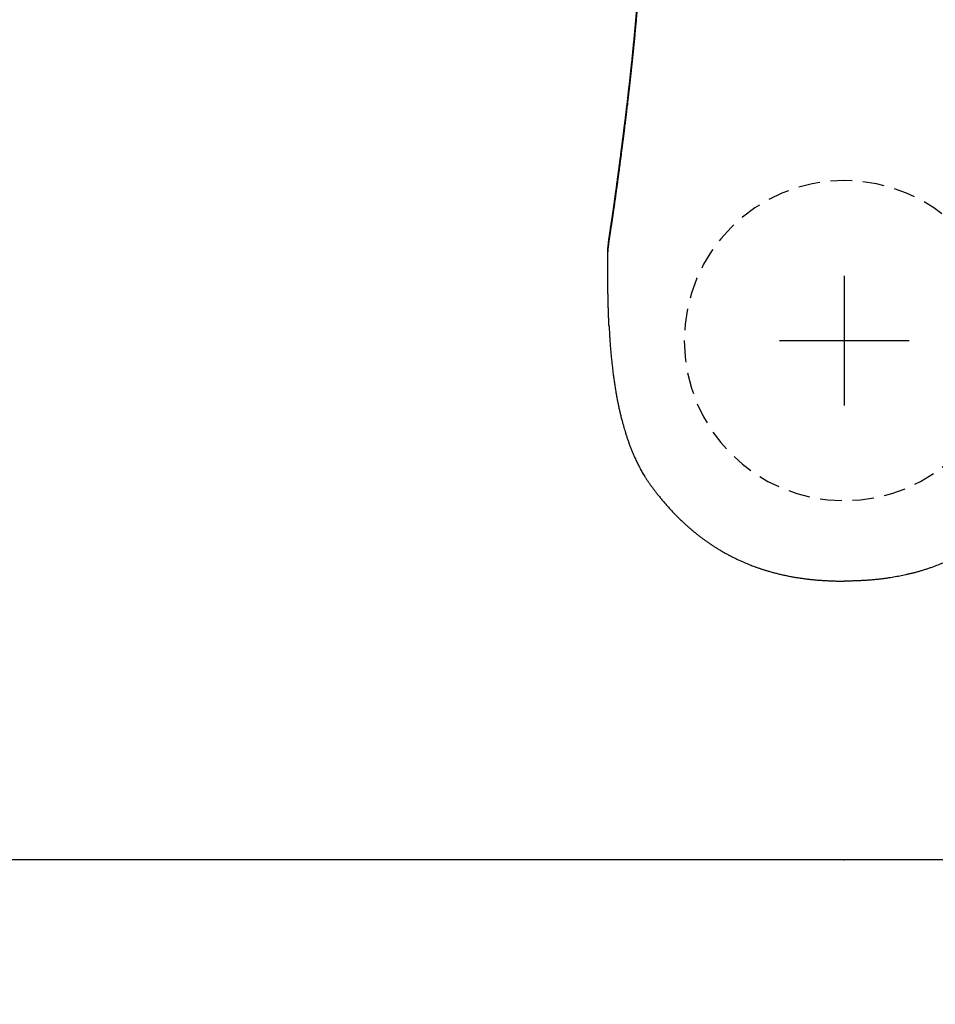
# Model space of a CAD drawing. Header units: millimetres. Extents: x 6161 to 8965, y -9035 to -5431.
# Tile 178 of 256: x 6724 to 6735, y -6560 to -6549. Entities that reach past the tile are written whole.
import ezdxf

# ---------------------------------------------------------------- set-up
doc = ezdxf.new("R2010")
doc.units = ezdxf.units.MM
doc.linetypes.add('HIDDEN', pattern=[0.375, 0.25, -0.125])
doc.layers.add('Wyposazenie Wew - Urzadzenia Sanitarne', color=6, linetype='Continuous')
doc.layers.add('Ściany', color=7, linetype='Continuous')

# ---------------------------------------------------------------- blocks, each defined once
blk = doc.blocks.new('ORAS_ELECTRA')
blk.add_line((-2.733, -1.026), (-2.733, -1.025))
for points in [[(0, -0.75), (0, 0.75)], [(-0.75, 0), (0.75, 0)]]:
    blk.add_lwpolyline(points)
at = {"color": 9, "linetype": 'HIDDEN', "true_color": 0xb8b8b8}
blk.add_circle((0, 0), 1.85, dxfattribs=at)
for points, knots in [([(-2.718, -0.167), (-2.717, -0.147), (-2.715, -0.106), (-2.712, -0.047), (-2.708, 0.012), (-2.704, 0.068), (-2.699, 0.124), (-2.694, 0.181), (-2.688, 0.237), (-2.682, 0.291), (-2.676, 0.344), (-2.67, 0.395), (-2.663, 0.447), (-2.655, 0.498), (-2.647, 0.549), (-2.639, 0.597), (-2.631, 0.642), (-2.623, 0.685), (-2.615, 0.727), (-2.606, 0.77), (-2.596, 0.812), (-2.586, 0.857), (-2.574, 0.904), (-2.563, 0.948), (-2.552, 0.986), (-2.543, 1.018), (-2.532, 1.053), (-2.521, 1.09), (-2.508, 1.129), (-2.495, 1.167), (-2.481, 1.206), (-2.466, 1.244), (-2.451, 1.282), (-2.436, 1.319), (-2.421, 1.351), (-2.408, 1.38), (-2.397, 1.404), (-2.385, 1.428), (-2.373, 1.452), (-2.36, 1.476), (-2.347, 1.499), (-2.334, 1.523), (-2.32, 1.546), (-2.305, 1.571), (-2.289, 1.597), (-2.27, 1.625), (-2.251, 1.652), (-2.232, 1.679), (-2.212, 1.705), (-2.192, 1.732), (-2.172, 1.758), (-2.149, 1.788), (-2.122, 1.82), (-2.093, 1.856), (-2.063, 1.891), (-2.032, 1.926), (-2.001, 1.96), (-1.969, 1.993), (-1.938, 2.025), (-1.907, 2.056), (-1.875, 2.087), (-1.845, 2.115), (-1.817, 2.14), (-1.791, 2.163), (-1.764, 2.186), (-1.737, 2.208), (-1.71, 2.23), (-1.683, 2.252), (-1.655, 2.273), (-1.627, 2.294), (-1.599, 2.314), (-1.571, 2.333), (-1.543, 2.353), (-1.515, 2.372), (-1.486, 2.39), (-1.455, 2.409), (-1.422, 2.429), (-1.387, 2.449), (-1.351, 2.469), (-1.316, 2.488), (-1.279, 2.506), (-1.243, 2.524), (-1.206, 2.541), (-1.171, 2.557), (-1.139, 2.571), (-1.108, 2.583), (-1.078, 2.595), (-1.047, 2.607), (-1.014, 2.619), (-0.981, 2.631), (-0.948, 2.642), (-0.914, 2.652), (-0.877, 2.663), (-0.838, 2.675), (-0.795, 2.686), (-0.752, 2.697), (-0.709, 2.707), (-0.667, 2.716), (-0.625, 2.724), (-0.583, 2.732), (-0.541, 2.739), (-0.498, 2.745), (-0.456, 2.751), (-0.413, 2.756), (-0.369, 2.761), (-0.324, 2.765), (-0.278, 2.769), (-0.232, 2.772), (-0.186, 2.774), (-0.139, 2.776), (-0.093, 2.778), (-0.046, 2.778), (-0.015, 2.778), (0, 2.779)], [0, 0, 0, 0, 0.013173, 0.026968, 0.039452, 0.051937, 0.064422, 0.076914, 0.089407, 0.101899, 0.113285, 0.124672, 0.136058, 0.147455, 0.158851, 0.170247, 0.179829, 0.189411, 0.198992, 0.208583, 0.218175, 0.227766, 0.23898, 0.250194, 0.257677, 0.26516, 0.272643, 0.281669, 0.290696, 0.299723, 0.308767, 0.317812, 0.326856, 0.335668, 0.34448, 0.350363, 0.356246, 0.362128, 0.368095, 0.374062, 0.380028, 0.386007, 0.391986, 0.397965, 0.405267, 0.412569, 0.419883, 0.427198, 0.434531, 0.441864, 0.4492, 0.456536, 0.466738, 0.476941, 0.487144, 0.497369, 0.507594, 0.517819, 0.527563, 0.537306, 0.54706, 0.556814, 0.564498, 0.572181, 0.57987, 0.587559, 0.595265, 0.602971, 0.610683, 0.618395, 0.625946, 0.633498, 0.64105, 0.648615, 0.656181, 0.663746, 0.672684, 0.681623, 0.690563, 0.699501, 0.708481, 0.717462, 0.726443, 0.735423, 0.742659, 0.749896, 0.757138, 0.764379, 0.772158, 0.779938, 0.787719, 0.795499, 0.803277, 0.813049, 0.822822, 0.832595, 0.842367, 0.851817, 0.861268, 0.870718, 0.880168, 0.889651, 0.899134, 0.908618, 0.918101, 0.928321, 0.938541, 0.948768, 0.958996, 0.969244, 0.979492, 0.989746, 1, 1, 1, 1]), ([(2.669, 0.402), (2.667, 0.417), (2.663, 0.446), (2.657, 0.486), (2.651, 0.524), (2.645, 0.562), (2.638, 0.601), (2.631, 0.643), (2.623, 0.686), (2.614, 0.73), (2.605, 0.773), (2.596, 0.816), (2.585, 0.859), (2.575, 0.901), (2.564, 0.943), (2.552, 0.985), (2.54, 1.027), (2.528, 1.068), (2.515, 1.109), (2.501, 1.15), (2.488, 1.187), (2.475, 1.221), (2.464, 1.251), (2.452, 1.281), (2.439, 1.31), (2.426, 1.34), (2.413, 1.369), (2.399, 1.399), (2.384, 1.429), (2.368, 1.461), (2.353, 1.49), (2.339, 1.515), (2.326, 1.536), (2.312, 1.559), (2.297, 1.584), (2.28, 1.61), (2.262, 1.636), (2.242, 1.664), (2.22, 1.695), (2.195, 1.729), (2.17, 1.761), (2.146, 1.791), (2.122, 1.82), (2.099, 1.849), (2.074, 1.877), (2.05, 1.906), (2.024, 1.935), (1.996, 1.965), (1.966, 1.996), (1.936, 2.027), (1.905, 2.058), (1.874, 2.087), (1.844, 2.115), (1.816, 2.141), (1.789, 2.165), (1.761, 2.189), (1.733, 2.212), (1.705, 2.235), (1.676, 2.257), (1.647, 2.279), (1.617, 2.301), (1.585, 2.324), (1.551, 2.348), (1.516, 2.37), (1.482, 2.393), (1.447, 2.414), (1.411, 2.435), (1.375, 2.456), (1.342, 2.474), (1.311, 2.49), (1.283, 2.504), (1.255, 2.518), (1.226, 2.532), (1.198, 2.545), (1.169, 2.558), (1.139, 2.57), (1.11, 2.583), (1.08, 2.594), (1.047, 2.607), (1.011, 2.62), (0.972, 2.634), (0.933, 2.646), (0.894, 2.659), (0.854, 2.67), (0.816, 2.681), (0.78, 2.69), (0.745, 2.698), (0.71, 2.706), (0.676, 2.714), (0.641, 2.721), (0.606, 2.727), (0.57, 2.734), (0.533, 2.74), (0.494, 2.746), (0.453, 2.751), (0.412, 2.756), (0.369, 2.761), (0.324, 2.765), (0.278, 2.769), (0.232, 2.772), (0.186, 2.774), (0.139, 2.776), (0.093, 2.778), (0.046, 2.778), (0.015, 2.778), (0, 2.779)], [0, 0, 0, 0, 0.011884, 0.021541, 0.031198, 0.040858, 0.050517, 0.061658, 0.072798, 0.083938, 0.09509, 0.106242, 0.117393, 0.128399, 0.139405, 0.150419, 0.161432, 0.172305, 0.183178, 0.19406, 0.204942, 0.213072, 0.221203, 0.229333, 0.237463, 0.245619, 0.253775, 0.261931, 0.270086, 0.279443, 0.288799, 0.295047, 0.301296, 0.307544, 0.315447, 0.323352, 0.331258, 0.339161, 0.34974, 0.36032, 0.370899, 0.380327, 0.389756, 0.399185, 0.408626, 0.418068, 0.427509, 0.43839, 0.449271, 0.460152, 0.471056, 0.481961, 0.492865, 0.502019, 0.511174, 0.520329, 0.529483, 0.538667, 0.547851, 0.557036, 0.566219, 0.5766, 0.586982, 0.597364, 0.607745, 0.618173, 0.628604, 0.639034, 0.649463, 0.65742, 0.665378, 0.673335, 0.681305, 0.689275, 0.697245, 0.705338, 0.713432, 0.721531, 0.729629, 0.740047, 0.750464, 0.760882, 0.771325, 0.781768, 0.792212, 0.801205, 0.8102, 0.819195, 0.828189, 0.837207, 0.846227, 0.855246, 0.864265, 0.874765, 0.885266, 0.895775, 0.906283, 0.917982, 0.929681, 0.941381, 0.953079, 0.964809, 0.97654, 0.98827, 1, 1, 1, 1]), ([(-2.718, -0.167), (-2.718, -0.167), (-2.718, -0.167), (-2.718, -0.168), (-2.718, -0.17), (-2.718, -0.172), (-2.719, -0.173), (-2.719, -0.175), (-2.719, -0.177), (-2.719, -0.178), (-2.719, -0.179), (-2.719, -0.181), (-2.719, -0.182), (-2.719, -0.184), (-2.719, -0.185), (-2.719, -0.186), (-2.719, -0.188), (-2.719, -0.19), (-2.719, -0.192), (-2.719, -0.194), (-2.72, -0.196), (-2.72, -0.197), (-2.72, -0.199), (-2.72, -0.2), (-2.72, -0.202), (-2.72, -0.203), (-2.72, -0.205), (-2.72, -0.207), (-2.72, -0.209), (-2.72, -0.212), (-2.72, -0.214), (-2.72, -0.215), (-2.721, -0.217), (-2.721, -0.218), (-2.721, -0.22), (-2.721, -0.221), (-2.721, -0.222), (-2.721, -0.224), (-2.721, -0.226), (-2.721, -0.228), (-2.721, -0.231), (-2.721, -0.233), (-2.721, -0.235), (-2.721, -0.236), (-2.721, -0.237), (-2.721, -0.238), (-2.721, -0.239), (-2.722, -0.241), (-2.722, -0.242), (-2.722, -0.243), (-2.722, -0.244), (-2.722, -0.246), (-2.722, -0.248), (-2.722, -0.249), (-2.722, -0.251), (-2.722, -0.253), (-2.722, -0.255), (-2.722, -0.256), (-2.722, -0.257), (-2.722, -0.259), (-2.722, -0.26), (-2.722, -0.262), (-2.722, -0.263), (-2.723, -0.265), (-2.723, -0.267), (-2.723, -0.269), (-2.723, -0.271), (-2.723, -0.273), (-2.723, -0.275), (-2.723, -0.276), (-2.723, -0.277), (-2.723, -0.279), (-2.723, -0.28), (-2.723, -0.282), (-2.723, -0.284), (-2.723, -0.286), (-2.723, -0.289), (-2.724, -0.291), (-2.724, -0.293), (-2.724, -0.295), (-2.724, -0.296), (-2.724, -0.298), (-2.724, -0.299), (-2.724, -0.3), (-2.724, -0.302), (-2.724, -0.303), (-2.724, -0.305), (-2.724, -0.307), (-2.724, -0.309), (-2.724, -0.311), (-2.724, -0.313), (-2.724, -0.314), (-2.724, -0.315), (-2.724, -0.317), (-2.724, -0.318), (-2.725, -0.319), (-2.725, -0.32), (-2.725, -0.322), (-2.725, -0.324), (-2.725, -0.326), (-2.725, -0.328), (-2.725, -0.33), (-2.725, -0.332), (-2.725, -0.334), (-2.725, -0.336), (-2.725, -0.338), (-2.725, -0.339), (-2.725, -0.341), (-2.725, -0.342), (-2.725, -0.344), (-2.725, -0.346), (-2.726, -0.348), (-2.726, -0.351), (-2.726, -0.353), (-2.726, -0.355), (-2.726, -0.357), (-2.726, -0.358), (-2.726, -0.359), (-2.726, -0.36), (-2.726, -0.362), (-2.726, -0.363), (-2.726, -0.365), (-2.726, -0.366), (-2.726, -0.368), (-2.726, -0.37), (-2.726, -0.372), (-2.726, -0.374), (-2.726, -0.376), (-2.726, -0.378), (-2.727, -0.38), (-2.727, -0.381), (-2.727, -0.383), (-2.727, -0.384), (-2.727, -0.385), (-2.727, -0.386), (-2.727, -0.388), (-2.727, -0.389), (-2.727, -0.391), (-2.727, -0.393), (-2.727, -0.395), (-2.727, -0.398), (-2.727, -0.4), (-2.727, -0.402), (-2.727, -0.404), (-2.727, -0.405), (-2.727, -0.407), (-2.727, -0.41), (-2.727, -0.412), (-2.728, -0.414), (-2.728, -0.416), (-2.728, -0.418), (-2.728, -0.42), (-2.728, -0.422), (-2.728, -0.423), (-2.728, -0.424), (-2.728, -0.425), (-2.728, -0.427), (-2.728, -0.428), (-2.728, -0.429), (-2.728, -0.43), (-2.728, -0.432), (-2.728, -0.433), (-2.728, -0.435), (-2.728, -0.437), (-2.728, -0.439), (-2.728, -0.441), (-2.728, -0.443), (-2.728, -0.445), (-2.728, -0.447), (-2.728, -0.448), (-2.728, -0.449), (-2.728, -0.45), (-2.729, -0.451), (-2.729, -0.452), (-2.729, -0.453), (-2.729, -0.454), (-2.729, -0.455), (-2.729, -0.457), (-2.729, -0.458), (-2.729, -0.46), (-2.729, -0.463), (-2.729, -0.465), (-2.729, -0.467), (-2.729, -0.469), (-2.729, -0.471), (-2.729, -0.473), (-2.729, -0.474), (-2.729, -0.476), (-2.729, -0.477), (-2.729, -0.479), (-2.729, -0.48), (-2.729, -0.482), (-2.729, -0.485), (-2.729, -0.487), (-2.729, -0.489), (-2.729, -0.492), (-2.73, -0.494), (-2.73, -0.496), (-2.73, -0.498), (-2.73, -0.5), (-2.73, -0.501), (-2.73, -0.503), (-2.73, -0.504), (-2.73, -0.506), (-2.73, -0.508), (-2.73, -0.51), (-2.73, -0.512), (-2.73, -0.514), (-2.73, -0.517), (-2.73, -0.519), (-2.73, -0.521), (-2.73, -0.523), (-2.73, -0.525), (-2.73, -0.527), (-2.73, -0.529), (-2.73, -0.531), (-2.73, -0.533), (-2.73, -0.536), (-2.73, -0.538), (-2.73, -0.54), (-2.731, -0.543), (-2.731, -0.545), (-2.731, -0.547), (-2.731, -0.549), (-2.731, -0.551), (-2.731, -0.553), (-2.731, -0.555), (-2.731, -0.557), (-2.731, -0.559), (-2.731, -0.562), (-2.731, -0.565), (-2.731, -0.568), (-2.731, -0.57), (-2.731, -0.572), (-2.731, -0.574), (-2.731, -0.576), (-2.731, -0.578), (-2.731, -0.579), (-2.731, -0.581), (-2.731, -0.582), (-2.731, -0.583), (-2.731, -0.584), (-2.731, -0.586), (-2.731, -0.588), (-2.731, -0.59), (-2.731, -0.592), (-2.731, -0.594), (-2.731, -0.596), (-2.731, -0.598), (-2.732, -0.6), (-2.732, -0.602), (-2.732, -0.603), (-2.732, -0.604), (-2.732, -0.606), (-2.732, -0.607), (-2.732, -0.609), (-2.732, -0.611), (-2.732, -0.613), (-2.732, -0.615), (-2.732, -0.618), (-2.732, -0.62), (-2.732, -0.623), (-2.732, -0.625), (-2.732, -0.626), (-2.732, -0.627), (-2.732, -0.629), (-2.732, -0.63), (-2.732, -0.631), (-2.732, -0.633), (-2.732, -0.635), (-2.732, -0.637), (-2.732, -0.639), (-2.732, -0.641), (-2.732, -0.643), (-2.732, -0.645), (-2.732, -0.648), (-2.732, -0.651), (-2.732, -0.653), (-2.732, -0.655), (-2.732, -0.658), (-2.732, -0.66), (-2.732, -0.662), (-2.732, -0.663), (-2.732, -0.665), (-2.732, -0.666), (-2.732, -0.667), (-2.732, -0.669), (-2.732, -0.671), (-2.732, -0.673), (-2.732, -0.676), (-2.733, -0.678), (-2.733, -0.681), (-2.733, -0.683), (-2.733, -0.685), (-2.733, -0.686), (-2.733, -0.688), (-2.733, -0.689), (-2.733, -0.69), (-2.733, -0.691), (-2.733, -0.693), (-2.733, -0.695), (-2.733, -0.697), (-2.733, -0.699), (-2.733, -0.702), (-2.733, -0.705), (-2.733, -0.707), (-2.733, -0.71), (-2.733, -0.713), (-2.733, -0.715), (-2.733, -0.718), (-2.733, -0.719), (-2.733, -0.721), (-2.733, -0.723), (-2.733, -0.725), (-2.733, -0.727), (-2.733, -0.729), (-2.733, -0.731), (-2.733, -0.734), (-2.733, -0.736), (-2.733, -0.739), (-2.733, -0.742), (-2.733, -0.745), (-2.733, -0.747), (-2.733, -0.75), (-2.733, -0.752), (-2.733, -0.754), (-2.733, -0.755), (-2.733, -0.757), (-2.733, -0.759), (-2.733, -0.76), (-2.733, -0.762), (-2.733, -0.764), (-2.733, -0.766), (-2.733, -0.769), (-2.733, -0.771), (-2.733, -0.774), (-2.733, -0.777), (-2.733, -0.78), (-2.733, -0.782), (-2.733, -0.784), (-2.733, -0.786), (-2.733, -0.788), (-2.733, -0.79), (-2.733, -0.791), (-2.733, -0.793), (-2.733, -0.794), (-2.733, -0.796), (-2.733, -0.799), (-2.733, -0.801), (-2.733, -0.804), (-2.733, -0.808), (-2.733, -0.811), (-2.733, -0.814), (-2.733, -0.816), (-2.733, -0.819), (-2.733, -0.821), (-2.733, -0.823), (-2.733, -0.824), (-2.733, -0.826), (-2.733, -0.828), (-2.733, -0.83), (-2.733, -0.833), (-2.733, -0.835), (-2.733, -0.838), (-2.733, -0.841), (-2.733, -0.844), (-2.733, -0.847), (-2.733, -0.85), (-2.733, -0.852), (-2.733, -0.855), (-2.733, -0.857), (-2.733, -0.86), (-2.733, -0.863), (-2.733, -0.865), (-2.733, -0.868), (-2.733, -0.872), (-2.733, -0.875), (-2.733, -0.879), (-2.733, -0.883), (-2.733, -0.886), (-2.733, -0.889), (-2.733, -0.892), (-2.733, -0.894), (-2.733, -0.897), (-2.733, -0.899), (-2.733, -0.901), (-2.733, -0.903), (-2.733, -0.905), (-2.733, -0.908), (-2.733, -0.911), (-2.733, -0.914), (-2.733, -0.917), (-2.733, -0.92), (-2.733, -0.924), (-2.733, -0.927), (-2.733, -0.929), (-2.733, -0.932), (-2.733, -0.933), (-2.733, -0.935), (-2.733, -0.937), (-2.733, -0.939), (-2.733, -0.941), (-2.733, -0.943), (-2.733, -0.945), (-2.733, -0.947), (-2.733, -0.95), (-2.733, -0.954), (-2.733, -0.959), (-2.733, -0.965), (-2.733, -0.97), (-2.733, -0.974), (-2.733, -0.978), (-2.733, -0.981), (-2.733, -0.984), (-2.733, -0.987), (-2.733, -0.99), (-2.733, -0.992), (-2.733, -0.996), (-2.733, -1), (-2.733, -1.004), (-2.733, -1.008), (-2.733, -1.012), (-2.733, -1.016), (-2.733, -1.019), (-2.733, -1.022), (-2.733, -1.024), (-2.733, -1.025)], [0, 0, 0, 0, 0.000152, 0.001738, 0.003576, 0.005666, 0.007918, 0.00995, 0.011718, 0.013224, 0.015073, 0.016792, 0.018381, 0.019883, 0.021398, 0.023208, 0.025315, 0.027713, 0.030083, 0.032236, 0.034497, 0.036532, 0.038367, 0.040001, 0.041569, 0.043442, 0.045661, 0.048226, 0.05092, 0.053547, 0.056073, 0.058129, 0.059941, 0.061508, 0.062923, 0.064514, 0.066308, 0.068307, 0.070736, 0.073389, 0.076249, 0.078895, 0.081142, 0.082711, 0.084022, 0.085305, 0.086622, 0.087973, 0.089358, 0.090788, 0.092416, 0.094242, 0.096266, 0.098439, 0.100952, 0.103103, 0.104892, 0.106433, 0.107972, 0.109489, 0.111017, 0.112811, 0.115009, 0.117311, 0.119904, 0.122388, 0.124644, 0.126679, 0.128538, 0.130228, 0.13175, 0.133343, 0.135164, 0.137275, 0.139677, 0.1423, 0.144999, 0.147776, 0.150272, 0.152407, 0.154212, 0.155774, 0.157369, 0.159006, 0.160692, 0.162616, 0.164861, 0.167089, 0.169508, 0.171747, 0.17374, 0.175484, 0.176999, 0.178446, 0.179868, 0.181329, 0.182788, 0.184495, 0.186511, 0.188837, 0.191423, 0.194109, 0.196725, 0.199178, 0.201343, 0.20322, 0.204818, 0.206658, 0.20859, 0.210615, 0.212878, 0.215501, 0.218487, 0.221519, 0.224132, 0.225888, 0.227404, 0.228872, 0.230338, 0.231826, 0.233338, 0.235075, 0.23708, 0.239351, 0.241808, 0.244292, 0.246771, 0.249173, 0.25136, 0.253272, 0.25491, 0.256375, 0.257859, 0.259367, 0.2609, 0.262551, 0.264461, 0.266631, 0.269061, 0.271515, 0.274401, 0.276915, 0.279135, 0.281384, 0.283507, 0.285739, 0.288394, 0.291471, 0.293613, 0.295927, 0.298407, 0.300749, 0.302771, 0.304473, 0.305854, 0.306991, 0.308408, 0.309834, 0.311271, 0.312717, 0.314335, 0.316156, 0.318315, 0.320809, 0.323423, 0.325999, 0.328474, 0.330699, 0.332623, 0.334245, 0.335452, 0.336602, 0.337749, 0.338892, 0.340032, 0.341168, 0.342344, 0.343812, 0.345852, 0.34831, 0.351141, 0.353866, 0.35647, 0.358824, 0.360953, 0.362985, 0.36476, 0.36644, 0.368164, 0.369931, 0.371892, 0.374145, 0.37672, 0.379603, 0.382414, 0.384977, 0.387677, 0.390132, 0.392429, 0.394572, 0.396302, 0.398103, 0.399976, 0.401971, 0.404214, 0.406663, 0.409347, 0.411955, 0.414337, 0.417242, 0.419852, 0.422308, 0.424631, 0.427032, 0.429568, 0.431702, 0.434105, 0.436783, 0.439698, 0.442463, 0.444979, 0.447674, 0.450156, 0.452488, 0.454694, 0.456947, 0.459238, 0.461684, 0.464524, 0.467778, 0.471245, 0.474425, 0.477309, 0.479887, 0.482153, 0.484091, 0.485962, 0.487835, 0.489709, 0.490801, 0.492111, 0.493684, 0.495522, 0.497624, 0.499948, 0.502219, 0.505177, 0.507911, 0.510295, 0.512314, 0.514088, 0.515695, 0.517301, 0.518908, 0.520514, 0.522268, 0.52435, 0.526855, 0.529767, 0.532845, 0.536016, 0.53857, 0.540789, 0.542671, 0.544217, 0.545506, 0.54678, 0.548781, 0.550785, 0.552842, 0.554821, 0.55703, 0.559468, 0.562132, 0.565022, 0.568099, 0.57101, 0.573675, 0.576681, 0.579354, 0.581706, 0.583881, 0.586064, 0.587479, 0.588898, 0.590496, 0.592482, 0.594855, 0.597562, 0.600409, 0.603231, 0.606004, 0.608531, 0.610685, 0.612468, 0.613931, 0.615355, 0.616779, 0.618203, 0.620197, 0.622313, 0.624701, 0.627364, 0.630321, 0.633519, 0.63696, 0.640262, 0.64334, 0.646223, 0.648774, 0.650988, 0.653006, 0.655025, 0.657009, 0.659013, 0.66131, 0.663994, 0.667097, 0.670392, 0.673855, 0.677326, 0.680484, 0.683321, 0.685883, 0.688201, 0.690295, 0.692341, 0.694388, 0.696436, 0.698119, 0.700073, 0.702308, 0.704817, 0.707451, 0.710901, 0.714438, 0.717759, 0.72074, 0.723401, 0.725836, 0.728058, 0.72988, 0.731699, 0.733519, 0.73534, 0.73725, 0.739483, 0.742053, 0.74491, 0.748646, 0.752514, 0.75627, 0.759686, 0.762766, 0.765285, 0.767546, 0.76965, 0.771754, 0.773859, 0.775944, 0.778284, 0.780953, 0.783932, 0.787179, 0.790621, 0.794136, 0.797494, 0.800688, 0.803605, 0.80617, 0.80928, 0.812308, 0.815316, 0.818495, 0.822006, 0.825794, 0.829925, 0.834183, 0.83844, 0.842028, 0.845441, 0.848651, 0.85162, 0.854326, 0.856865, 0.859258, 0.861652, 0.864136, 0.866968, 0.870163, 0.873647, 0.877387, 0.881303, 0.885215, 0.889085, 0.891812, 0.89417, 0.896169, 0.898033, 0.899843, 0.902176, 0.904456, 0.906824, 0.909292, 0.911918, 0.914947, 0.91839, 0.924927, 0.931475, 0.938007, 0.942595, 0.946774, 0.950576, 0.954148, 0.956956, 0.95978, 0.96287, 0.966308, 0.970981, 0.975853, 0.980762, 0.98567, 0.989526, 0.993381, 0.996961, 1, 1, 1, 1]), ([(-2.733, -1.026), (-2.733, -1.026), (-2.733, -1.03), (-2.733, -1.037), (-2.732, -1.047), (-2.732, -1.058), (-2.731, -1.069), (-2.73, -1.08), (-2.729, -1.09), (-2.728, -1.099), (-2.727, -1.108), (-2.726, -1.117), (-2.725, -1.127), (-2.724, -1.135), (-2.723, -1.144), (-2.722, -1.153), (-2.721, -1.162), (-2.72, -1.17), (-2.718, -1.179), (-2.717, -1.187), (-2.716, -1.196), (-2.715, -1.204), (-2.714, -1.212), (-2.712, -1.221), (-2.711, -1.229), (-2.71, -1.237), (-2.709, -1.246), (-2.707, -1.254), (-2.706, -1.263), (-2.705, -1.271), (-2.704, -1.28), (-2.702, -1.288), (-2.701, -1.297), (-2.7, -1.306), (-2.698, -1.315), (-2.697, -1.324), (-2.695, -1.333), (-2.694, -1.342), (-2.693, -1.351), (-2.691, -1.36), (-2.69, -1.37), (-2.688, -1.379), (-2.687, -1.388), (-2.686, -1.398), (-2.684, -1.408), (-2.683, -1.417), (-2.681, -1.427), (-2.68, -1.437), (-2.678, -1.447), (-2.677, -1.457), (-2.675, -1.467), (-2.674, -1.477), (-2.672, -1.488), (-2.671, -1.498), (-2.669, -1.509), (-2.668, -1.519), (-2.666, -1.53), (-2.665, -1.541), (-2.663, -1.551), (-2.662, -1.562), (-2.66, -1.573), (-2.659, -1.584), (-2.657, -1.595), (-2.655, -1.606), (-2.654, -1.618), (-2.652, -1.629), (-2.651, -1.641), (-2.649, -1.652), (-2.647, -1.664), (-2.646, -1.676), (-2.644, -1.688), (-2.643, -1.7), (-2.641, -1.712), (-2.639, -1.724), (-2.638, -1.736), (-2.636, -1.748), (-2.634, -1.761), (-2.632, -1.773), (-2.631, -1.786), (-2.629, -1.799), (-2.627, -1.811), (-2.626, -1.824), (-2.624, -1.837), (-2.622, -1.85), (-2.62, -1.863), (-2.619, -1.877), (-2.617, -1.89), (-2.615, -1.903), (-2.613, -1.917), (-2.611, -1.93), (-2.61, -1.944), (-2.608, -1.957), (-2.606, -1.971), (-2.604, -1.985), (-2.602, -1.999), (-2.601, -2.013), (-2.599, -2.027), (-2.597, -2.041), (-2.595, -2.055), (-2.593, -2.07), (-2.591, -2.084), (-2.589, -2.099), (-2.587, -2.113), (-2.585, -2.128), (-2.583, -2.143), (-2.582, -2.158), (-2.58, -2.172), (-2.578, -2.187), (-2.576, -2.203), (-2.574, -2.218), (-2.572, -2.233), (-2.57, -2.248), (-2.568, -2.263), (-2.566, -2.279), (-2.564, -2.294), (-2.562, -2.31), (-2.56, -2.326), (-2.558, -2.341), (-2.556, -2.357), (-2.554, -2.373), (-2.552, -2.389), (-2.55, -2.405), (-2.548, -2.421), (-2.546, -2.438), (-2.544, -2.454), (-2.542, -2.471), (-2.54, -2.487), (-2.538, -2.504), (-2.535, -2.52), (-2.533, -2.537), (-2.531, -2.554), (-2.529, -2.57), (-2.527, -2.587), (-2.525, -2.604), (-2.523, -2.621), (-2.521, -2.639), (-2.519, -2.656), (-2.517, -2.673), (-2.515, -2.69), (-2.513, -2.708), (-2.511, -2.725), (-2.508, -2.743), (-2.506, -2.761), (-2.504, -2.778), (-2.502, -2.796), (-2.5, -2.814), (-2.498, -2.832), (-2.496, -2.85), (-2.494, -2.868), (-2.492, -2.887), (-2.49, -2.905), (-2.488, -2.923), (-2.485, -2.942), (-2.483, -2.96), (-2.481, -2.979), (-2.479, -2.998), (-2.477, -3.016), (-2.475, -3.035), (-2.473, -3.054), (-2.471, -3.073), (-2.469, -3.092), (-2.467, -3.112), (-2.465, -3.131), (-2.463, -3.15), (-2.46, -3.17), (-2.458, -3.189), (-2.456, -3.209), (-2.454, -3.228), (-2.452, -3.248), (-2.45, -3.268), (-2.448, -3.288), (-2.446, -3.308), (-2.444, -3.328), (-2.442, -3.348), (-2.44, -3.369), (-2.438, -3.389), (-2.436, -3.409), (-2.434, -3.43), (-2.432, -3.451), (-2.43, -3.471), (-2.428, -3.492), (-2.426, -3.513), (-2.424, -3.534), (-2.422, -3.555), (-2.42, -3.576), (-2.418, -3.597), (-2.416, -3.619), (-2.414, -3.64), (-2.412, -3.662), (-2.41, -3.684), (-2.408, -3.705), (-2.406, -3.727), (-2.405, -3.749), (-2.403, -3.771), (-2.401, -3.793), (-2.399, -3.815), (-2.397, -3.838), (-2.395, -3.86), (-2.393, -3.883), (-2.391, -3.905), (-2.39, -3.928), (-2.388, -3.951), (-2.386, -3.973), (-2.384, -3.996), (-2.382, -4.02), (-2.38, -4.043), (-2.379, -4.066), (-2.377, -4.089), (-2.375, -4.111), (-2.374, -4.133), (-2.372, -4.152), (-2.371, -4.171), (-2.37, -4.183), (-2.369, -4.189), (-2.369, -4.189)], [0, 0, 0, 0, 0.000897, 0.014392, 0.028259, 0.042658, 0.057335, 0.071796, 0.084135, 0.095797, 0.106851, 0.118564, 0.128903, 0.139852, 0.150279, 0.16025, 0.169835, 0.179089, 0.188056, 0.196771, 0.205262, 0.213555, 0.22166, 0.22964, 0.237452, 0.24511, 0.252628, 0.260016, 0.267284, 0.274441, 0.281494, 0.28845, 0.295315, 0.302095, 0.308794, 0.315416, 0.32203, 0.328524, 0.334936, 0.341269, 0.347528, 0.353717, 0.35984, 0.365899, 0.371898, 0.377839, 0.383725, 0.389558, 0.39534, 0.401075, 0.406762, 0.412405, 0.418004, 0.423618, 0.429062, 0.434454, 0.439796, 0.445092, 0.450342, 0.455549, 0.460714, 0.465839, 0.470925, 0.475973, 0.480986, 0.485964, 0.490908, 0.49582, 0.500701, 0.505551, 0.510372, 0.515165, 0.519931, 0.524654, 0.529349, 0.534008, 0.538633, 0.543224, 0.547784, 0.552312, 0.556812, 0.561283, 0.565726, 0.570144, 0.574534, 0.578879, 0.58319, 0.587475, 0.591733, 0.595965, 0.60017, 0.60435, 0.608503, 0.612631, 0.616733, 0.620811, 0.624863, 0.628816, 0.632873, 0.6369, 0.640897, 0.644865, 0.648806, 0.652719, 0.656607, 0.660469, 0.664307, 0.668122, 0.671913, 0.675683, 0.679431, 0.683158, 0.686865, 0.690552, 0.694221, 0.697871, 0.701504, 0.70512, 0.708719, 0.712302, 0.715869, 0.719422, 0.72296, 0.726484, 0.730023, 0.733512, 0.736982, 0.740435, 0.743872, 0.747294, 0.7507, 0.754091, 0.75746, 0.760819, 0.764168, 0.767504, 0.770826, 0.774132, 0.777422, 0.780694, 0.783961, 0.787221, 0.790468, 0.793703, 0.796926, 0.800138, 0.803338, 0.806527, 0.809706, 0.812875, 0.816033, 0.819181, 0.82232, 0.82545, 0.828571, 0.831684, 0.83479, 0.837892, 0.840985, 0.84407, 0.847147, 0.850216, 0.853277, 0.856332, 0.859379, 0.862419, 0.865453, 0.868481, 0.871504, 0.87452, 0.877531, 0.880538, 0.883539, 0.886536, 0.889529, 0.892518, 0.895503, 0.898484, 0.901463, 0.904439, 0.907412, 0.910382, 0.913351, 0.916318, 0.919283, 0.922247, 0.92521, 0.928172, 0.931133, 0.934095, 0.937043, 0.939995, 0.942952, 0.945913, 0.948876, 0.95184, 0.954801, 0.957758, 0.960716, 0.963662, 0.966616, 0.969577, 0.972545, 0.975521, 0.978504, 0.981496, 0.984497, 0.98746, 0.990212, 0.992827, 0.995596, 0.997715, 0.99984, 1, 1, 1, 1]), ([(-2.367, -4.175), (-2.368, -4.162), (-2.37, -4.135), (-2.373, -4.094), (-2.376, -4.055), (-2.379, -4.015), (-2.383, -3.976), (-2.386, -3.936), (-2.389, -3.897), (-2.392, -3.859), (-2.395, -3.82), (-2.399, -3.782), (-2.402, -3.744), (-2.405, -3.707), (-2.408, -3.669), (-2.412, -3.632), (-2.415, -3.595), (-2.419, -3.558), (-2.422, -3.521), (-2.426, -3.483), (-2.429, -3.447), (-2.433, -3.409), (-2.437, -3.372), (-2.44, -3.334), (-2.444, -3.296), (-2.448, -3.259), (-2.452, -3.222), (-2.456, -3.185), (-2.46, -3.149), (-2.463, -3.113), (-2.467, -3.078), (-2.471, -3.042), (-2.475, -3.007), (-2.479, -2.973), (-2.483, -2.938), (-2.487, -2.905), (-2.49, -2.871), (-2.494, -2.838), (-2.498, -2.806), (-2.502, -2.774), (-2.505, -2.742), (-2.509, -2.711), (-2.513, -2.68), (-2.517, -2.649), (-2.52, -2.619), (-2.524, -2.589), (-2.528, -2.558), (-2.532, -2.527), (-2.536, -2.494), (-2.54, -2.462), (-2.543, -2.431), (-2.547, -2.4), (-2.551, -2.37), (-2.555, -2.34), (-2.559, -2.311), (-2.562, -2.282), (-2.566, -2.254), (-2.57, -2.226), (-2.573, -2.198), (-2.577, -2.171), (-2.58, -2.144), (-2.584, -2.117), (-2.587, -2.091), (-2.59, -2.066), (-2.594, -2.041), (-2.597, -2.016), (-2.6, -1.992), (-2.603, -1.968), (-2.607, -1.943), (-2.61, -1.917), (-2.614, -1.889), (-2.618, -1.862), (-2.621, -1.837), (-2.624, -1.813), (-2.627, -1.79), (-2.63, -1.769), (-2.633, -1.747), (-2.636, -1.726), (-2.639, -1.704), (-2.642, -1.681), (-2.645, -1.657), (-2.649, -1.633), (-2.652, -1.611), (-2.655, -1.588), (-2.658, -1.567), (-2.661, -1.546), (-2.664, -1.525), (-2.667, -1.506), (-2.669, -1.487), (-2.672, -1.47), (-2.674, -1.454), (-2.676, -1.439), (-2.679, -1.424), (-2.681, -1.409), (-2.683, -1.395), (-2.685, -1.381), (-2.687, -1.368), (-2.689, -1.352), (-2.692, -1.335), (-2.695, -1.317), (-2.697, -1.299), (-2.7, -1.283), (-2.703, -1.266), (-2.705, -1.251), (-2.707, -1.236), (-2.709, -1.221), (-2.712, -1.208), (-2.714, -1.194), (-2.716, -1.182), (-2.717, -1.17), (-2.719, -1.158), (-2.721, -1.147), (-2.722, -1.136), (-2.724, -1.125), (-2.725, -1.115), (-2.726, -1.105), (-2.727, -1.096), (-2.728, -1.087), (-2.729, -1.079), (-2.73, -1.07), (-2.731, -1.062), (-2.732, -1.054), (-2.732, -1.045), (-2.733, -1.036), (-2.733, -1.029), (-2.733, -1.026)], [0, 0, 0, 0, 0.005042, 0.010085, 0.015128, 0.020171, 0.025213, 0.030256, 0.035299, 0.040342, 0.045385, 0.050427, 0.055469, 0.060512, 0.065555, 0.070598, 0.075641, 0.080861, 0.086082, 0.091303, 0.096524, 0.101745, 0.107324, 0.112903, 0.118483, 0.124063, 0.129642, 0.135243, 0.140845, 0.146447, 0.152049, 0.15765, 0.163343, 0.169037, 0.174731, 0.180424, 0.186117, 0.19181, 0.197503, 0.203197, 0.20889, 0.214583, 0.220354, 0.226126, 0.231897, 0.237669, 0.24344, 0.250034, 0.256627, 0.263221, 0.269814, 0.276407, 0.283, 0.289593, 0.296186, 0.302832, 0.309478, 0.316124, 0.322769, 0.32959, 0.336411, 0.343232, 0.350054, 0.356874, 0.363694, 0.370515, 0.377336, 0.384156, 0.390977, 0.399572, 0.408167, 0.416763, 0.425358, 0.432951, 0.440545, 0.448138, 0.455736, 0.463333, 0.470931, 0.480459, 0.489988, 0.499517, 0.509046, 0.518575, 0.528119, 0.537663, 0.547208, 0.556752, 0.566296, 0.57459, 0.582884, 0.591178, 0.599474, 0.60777, 0.616066, 0.624348, 0.63263, 0.640912, 0.653338, 0.665764, 0.678196, 0.690629, 0.703064, 0.715499, 0.727922, 0.740344, 0.752769, 0.765193, 0.777621, 0.79005, 0.802479, 0.814908, 0.827734, 0.84056, 0.853387, 0.866213, 0.879042, 0.891871, 0.904701, 0.917531, 0.931434, 0.945337, 0.95924, 0.980096, 1, 1, 1, 1])]:
    blk.add_open_spline(points, degree=3, knots=knots)
blk = doc.blocks.new('Modul_MOP')
blk.add_point((0, 0))
blk.add_blockref('ORAS_ELECTRA', (0, -6))

msp = doc.modelspace()

# ---------------------------------------------------------------- linework, layer by layer
at = {"layer": 'Wyposazenie Wew - Urzadzenia Sanitarne'}
msp.add_lwpolyline([(6518.833, -6503.817), (7013.833, -6503.817), (7013.833, -6558.817), (6518.833, -6558.817)], close=True, dxfattribs=at)
at = {"layer": 'Ściany'}
msp.add_lwpolyline([(7339.031, -6593.817), (7023.833, -6593.817), (7023.833, -6448.817), (7013.833, -6448.817), (7013.833, -6558.817), (6518.833, -6558.817), (6518.833, -6448.817), (6508.833, -6448.817), (6508.833, -6678.817)], dxfattribs=at)

# ---------------------------------------------------------------- block references
at = {"layer": 'Wyposazenie Wew - Urzadzenia Sanitarne', "xscale": -1, "rotation": 180}
msp.add_blockref('Modul_MOP', (6733.833, -6558.817), dxfattribs=at)

doc.saveas('drawing.dxf')
